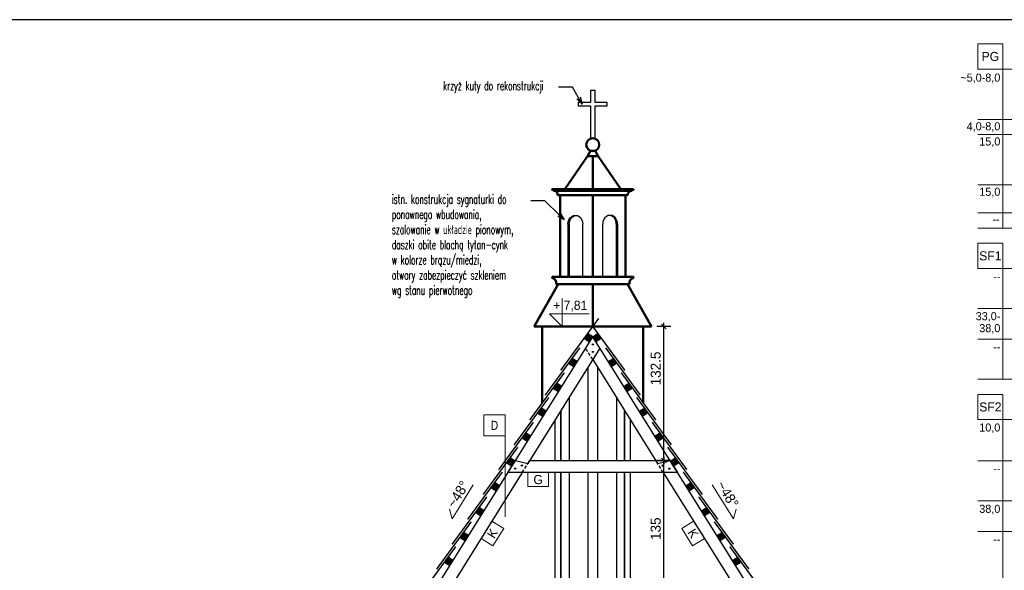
# Model space of a CAD drawing. Header units: centimetres. Extents: x 148485 to 162129, y -6573 to -2118.
# Tile 121 of 167: x 151813 to 152789, y -4198 to -3653. Entities that reach past the tile are written whole.
import ezdxf
from ezdxf import colors
from ezdxf.entities.mleader import LeaderData, LeaderLine
from ezdxf.enums import TextEntityAlignment as Align
from ezdxf.math import Vec2, Vec3

# ---------------------------------------------------------------- set-up
doc = ezdxf.new("R2010")
doc.units = ezdxf.units.CM
doc.header["$LTSCALE"] = 0.1
doc.linetypes.add('DASHED2', pattern=[9.525, 6.35, -3.175])
doc.layers.get('0').update_dxf_attribs({"color": 45})
for name, color, linetype, lineweight in [('A_opis_warstw', 60, 'Continuous', 13), ('A_Opisy', 7, 'Continuous', 18), ('A_opisy więźby', 51, 'Continuous', 13)]:
    doc.layers.add(name, color=color, linetype=linetype, lineweight=lineweight)
for name, color, linetype in [('A_wymiary_zewn', 4, 'Continuous'), ('hatch_R&F', 4, 'Continuous'), ('ozn_graficzne_PROKON', 5, 'Continuous'), ('ozn_graficzne_R&F', 5, 'Continuous'), ('widoki_PROKON', 4, 'Continuous'), ('widoki_R&F', 4, 'Continuous'), ('więźba_R&F', 3, 'Continuous')]:
    doc.layers.add(name, color=color, linetype=linetype)
doc.styles.add('CG', font='FL Pismo Techniczne.ttf')
doc.styles.add('Skala 50', font='simplex.shx', dxfattribs={"width": 0.9, "height": 10})
doc.styles.add('TECH', font='flptechn.ttf')
doc.dimstyles.new('1_50 [cm]', dxfattribs={"dimtxt": 10, "dimasz": 0.5, "dimexe": 0.18, "dimexo": 0.0625, "dimgap": 3, "dimtad": 1, "dimrnd": 0.5, "dimdsep": 46, "dimtxsty": 'TECH', "dimblk1": 'KR', "dimblk2": 'KR', "dimsah": 1, "dimcen": 0.09, "dimse1": 1, "dimse2": 1, "dimclrt": 256, "dimadec": 0, "dimazin": 0, "dimtfac": 1, "dimtofl": 0, "dimtmove": 0, "dimatfit": 3, "dimfxl": 1, "dimtvp": 1, "dimtfill": 1, "dimtfillclr": 256, "dimtolj": 1, "dimtzin": 0, "dimarcsym": 0})
pattern_1 = [(103.4112227, (466.2221, 156.0276), (-1.080946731, -0.257741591), []), (193.4112227, (466.2221, 156.0276), (-1.90415187, -1.5964299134), [2.778125, -1.666875])]
pattern_2 = [(103.4112227, (450.8545, 131.4342), (-1.080946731, -0.257741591), []), (193.4112227, (450.8545, 131.4342), (-1.90415187, -1.5964299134), [2.778125, -1.666875])]
pattern_3 = [(103.4112227, (435.4868, 106.8408), (-1.080946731, -0.257741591), []), (193.4112227, (435.4868, 106.8408), (-1.90415187, -1.5964299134), [2.778125, -1.666875])]
pattern_4 = [(103.4112227, (481.5898, 180.621), (-1.080946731, -0.257741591), []), (193.4112227, (481.5898, 180.621), (-1.90415187, -1.5964299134), [2.778125, -1.666875])]
pattern_5 = [(103.4112227, (496.9575, 205.2144), (-1.080946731, -0.257741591), []), (193.4112227, (496.9575, 205.2144), (-1.90415187, -1.5964299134), [2.778125, -1.666875])]
pattern_6 = [(103.4112227, (420.1192, 82.2474), (-1.080946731, -0.257741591), []), (193.4112227, (420.1192, 82.2474), (-1.90415187, -1.5964299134), [2.778125, -1.666875])]
pattern_7 = [(103.4112227, (404.7515, 57.654), (-1.080946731, -0.257741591), []), (193.4112227, (404.7515, 57.654), (-1.90415187, -1.5964299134), [2.778125, -1.666875])]
pattern_8 = [(103.4112227, (389.3839, 33.0606), (-1.080946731, -0.257741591), []), (193.4112227, (389.3839, 33.0606), (-1.90415187, -1.5964299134), [2.778125, -1.666875])]
pattern_9 = [(103.4112227, (374.0162, 8.4672), (-1.080946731, -0.257741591), []), (193.4112227, (374.0162, 8.4672), (-1.90415187, -1.5964299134), [2.778125, -1.666875])]
pattern_10 = [(103.4112227, (358.6485, -16.1262), (-1.080946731, -0.257741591), []), (193.4112227, (358.6485, -16.1262), (-1.90415187, -1.5964299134), [2.778125, -1.666875])]

# ---------------------------------------------------------------- blocks, each defined once
blk = doc.blocks.new('KR')
for p, q in [((-7, 0), (7, 0)), ((-4.9, -4.9), (4.9, 4.9)), ((0, -14), (0, 14))]:
    blk.add_line(p, q)
blk = doc.blocks.new('*D495')
at = {"layer": 'A_wymiary_zewn', "color": 0, "lineweight": -2, "transparency": 16777216}
blk.add_line((152451.29, -4223.56), (152451.29, -4089.56), dxfattribs=at)
at = {"layer": 'Defpoints', "color": 0, "transparency": 16777216}
for p in [(152318.54, -4089.06), (152451.29, -4089.06), (152253.92, -4224.06)]:
    blk.add_point(p, dxfattribs=at)
at = {"layer": 'A_wymiary_zewn', "color": 0, "lineweight": -2, "transparency": 16777216, "xscale": 0.5, "yscale": 0.5, "zscale": 0.5}
for p, rotation in [((152451.29, -4089.06), 90), ((152451.29, -4224.06), 270)]:
    blk.add_blockref('KR', p, dxfattribs=dict(at, rotation=rotation))
at = {"layer": 'A_wymiary_zewn', "transparency": 16777216, "insert": (152443.29, -4156.56), "char_height": 10, "attachment_point": 5, "rotation": 90, "style": 'TECH', "bg_fill": 3, "box_fill_scale": 1.1, "bg_fill_color": 256, "bg_fill_true_color": 13158600, "bg_fill_transparency": 0}
blk.add_mtext('\\A1;135', dxfattribs=at)
blk = doc.blocks.new('*D496')
at = {"layer": 'A_wymiary_zewn', "color": 0, "lineweight": -2, "transparency": 16777216}
blk.add_line((152451.29, -4088.56), (152451.29, -3956.96), dxfattribs=at)
at = {"layer": 'Defpoints', "color": 0, "transparency": 16777216}
for p in [(152380.92, -3956.46), (152451.29, -3956.46), (152318.54, -4089.06)]:
    blk.add_point(p, dxfattribs=at)
at = {"layer": 'A_wymiary_zewn', "color": 0, "lineweight": -2, "transparency": 16777216, "xscale": 0.5, "yscale": 0.5, "zscale": 0.5}
for p, rotation in [((152451.29, -3956.46), 90), ((152451.29, -4089.06), 270)]:
    blk.add_blockref('KR', p, dxfattribs=dict(at, rotation=rotation))
at = {"layer": 'A_wymiary_zewn', "transparency": 16777216, "insert": (152443.29, -3998), "char_height": 10, "attachment_point": 5, "rotation": 90, "style": 'TECH', "bg_fill": 3, "box_fill_scale": 1.1, "bg_fill_color": 256, "bg_fill_true_color": 13158600, "bg_fill_transparency": 0}
blk.add_mtext('\\A1;132.5', dxfattribs=at)
blk = doc.blocks.new('wieża_widok')
at = {"layer": 'A_wymiary_zewn'}
for points in [[(151870.42, -3912.04), (151870.42, -3880.04), (151858.42, -3880.04), (151858.42, -3876.04), (151870.42, -3876.04), (151870.42, -3864.04), (151874.42, -3864.04), (151874.42, -3876.04), (151886.42, -3876.04), (151886.42, -3880.04), (151874.42, -3880.04), (151874.42, -3912.04), (151870.42, -3912.04)], [(151867.42, -4138.7), (151867.42, -4230.54)], [(151877.42, -4230.54), (151877.42, -4138.7)], [(151849.07, -4168.07), (151849.07, -4230.54)], [(151895.77, -4168.07), (151895.77, -4230.54)], [(151840.88, -4230.54), (151840.88, -4181.18)], [(151840.88, -4181.18), (151840.88, -4230.54)], [(151903.96, -4230.54), (151903.96, -4181.18)], [(151903.96, -4181.18), (151903.96, -4230.54)], [(151835.15, -4230.54), (151835.15, -4190.35)], [(151909.7, -4230.54), (151909.7, -4190.35)], [(151835.15, -4365.54), (151835.15, -4242.54)], [(151840.88, -4365.54), (151840.88, -4242.54)], [(151840.88, -4242.54), (151840.88, -4365.54)], [(151849.07, -4242.54), (151849.07, -4365.54)], [(151867.42, -4242.54), (151867.42, -4365.54)], [(151877.42, -4365.54), (151877.42, -4242.54)], [(151895.77, -4242.54), (151895.77, -4365.54)], [(151903.96, -4365.54), (151903.96, -4242.54)], [(151903.96, -4242.54), (151903.96, -4365.54)], [(151909.7, -4365.54), (151909.7, -4242.54)]]:
    blk.add_lwpolyline(points, dxfattribs=at)
at = {"layer": 'widoki_R&F', "lineweight": 50}
for p, q in [((151872.42, -3961.94), (151872.42, -3929.46)), ((151872.42, -4048.94), (151872.42, -3967.94)), ((151872.42, -4055.94), (151872.42, -4097.94))]:
    blk.add_line(p, q, dxfattribs=at)
for points in [[(151862.72, -3961.94), (151844.61, -3961.94), (151867.12, -3929.46), (151869.23, -3929.46)], [(151872.42, -3929.46), (151867.12, -3929.46), (151870.01, -3924.04), (151872.42, -3924.04)], [(151872.42, -3929.46), (151877.73, -3929.46), (151874.83, -3924.04), (151872.42, -3924.04)], [(151888.43, -3961.94), (151900.24, -3961.94), (151877.73, -3929.46), (151875.61, -3929.46)], [(151839.97, -4048.94), (151839.97, -3967.94), (151860.57, -3967.94)], [(151860.57, -3967.94), (151884.27, -3967.94)], [(151884.27, -3967.94), (151904.87, -3967.94), (151904.87, -4048.94)], [(151814.34, -4097.94), (151838.11, -4055.94), (151859.9, -4055.94)], [(151859.9, -4055.94), (151884.94, -4055.94)], [(151930.5, -4097.94), (151906.73, -4055.94), (151884.94, -4055.94)], [(151843.68, -4097.94), (151814.34, -4097.94)], [(151822.42, -4097.94), (151822.42, -4173.4)], [(151930.5, -4097.94), (151843.68, -4097.94)], [(151922.42, -4097.94), (151922.42, -4173.4)]]:
    blk.add_lwpolyline(points, dxfattribs=at)
for points in [[(151912.61, -3961.94), (151832.23, -3961.94), (151832.23, -3962.75), (151912.61, -3962.75)], [(151833.78, -3962.75), (151911.07, -3962.75), (151911.07, -3963.56), (151833.78, -3963.56)]]:
    blk.add_lwpolyline(points, close=True, dxfattribs=at)
for points in [[(151839.97, -3967.94), (151837.94, -3967.94, 0.381379), (151833.78, -3963.56), (151833.78, -3962.75), (151872.42, -3962.75)], [(151904.87, -3967.94), (151906.9, -3967.94, -0.381379), (151911.07, -3963.56), (151911.07, -3962.75), (151872.42, -3962.75)], [(151838.11, -4055.94), (151836.17, -4055.94, 0.381379), (151832.21, -4049.71), (151832.21, -4048.94), (151872.42, -4048.94)], [(151906.73, -4055.94), (151908.67, -4055.94, -0.381379), (151912.63, -4049.71), (151912.63, -4048.94), (151872.42, -4048.94)]]:
    blk.add_lwpolyline(points, format="xyb", dxfattribs=at)
at = {"layer": 'widoki_R&F'}
for points in [[(151847.81, -3996.71), (151847.81, -3996.71), (151847.81, -4048.94)], [(151849.11, -3996.71), (151849.11, -3996.71), (151849.11, -4048.94)], [(151862.53, -4048.94), (151862.53, -3996.74)], [(151882.31, -4048.94), (151882.31, -3996.74)], [(151895.74, -3996.71), (151895.74, -3996.71), (151895.74, -4048.94)], [(151897.03, -3996.71), (151897.03, -3996.71), (151897.03, -4048.94)]]:
    blk.add_lwpolyline(points, dxfattribs=at)
at = {"layer": 'widoki_R&F', "lineweight": 50}
blk.add_circle((151872.42, -3918.08), 6.41, dxfattribs=at)
at = {"layer": 'widoki_R&F', "extrusion": (0, 0, -1)}
for centre, end_param in [((151855.17, -3996.54), 7.844562), ((151856.47, -3996.54), 6.161771)]:
    blk.add_ellipse(centre, major_axis=(0.33, 8.57), ratio=0.857788, start_param=4.658597, end_param=end_param, dxfattribs=at)
at = {"layer": 'widoki_R&F'}
for centre, end_param in [((151889.67, -3996.54), 7.844562), ((151888.38, -3996.54), 6.161771)]:
    blk.add_ellipse(centre, major_axis=(-0.33, 8.57), ratio=0.857788, start_param=4.658597, end_param=end_param, dxfattribs=at)
blk = doc.blocks.new('warstwy')
at = {"layer": 'A_opis_warstw', "color": 8, "lineweight": 5}
for p, q in [((152762.22, -5236.58), (153032.22, -5236.58)), ((152762.22, -5251.58), (153032.22, -5251.58)), ((152762.22, -5301.34), (153032.22, -5301.34)), ((152762.22, -5329.09), (153032.22, -5329.09)), ((152762.22, -5344.09), (153032.22, -5344.09)), ((152762.22, -5423.74), (153032.22, -5423.74)), ((152762.22, -5453.95), (153032.22, -5453.95)), ((152762.22, -5493.6), (153032.22, -5493.6)), ((152762.22, -5574.41), (153032.22, -5574.41)), ((152762.22, -5614.05), (153032.22, -5614.05)), ((152762.22, -5644.27), (153032.22, -5644.27))]:
    blk.add_line(p, q, dxfattribs=at)
at = {"layer": 'A_opis_warstw', "const_width": 1}
for points in [[(152762.22, -5161.82), (152762.22, -5186.82), (152762.22, -5186.82), (153032.22, -5186.82)], [(152762.22, -5359.09), (152762.22, -5384.09), (152762.22, -5384.09), (153032.22, -5384.09)], [(152762.22, -5508.6), (152762.22, -5533.6), (152762.22, -5533.6), (153032.22, -5533.6)]]:
    blk.add_lwpolyline(points, dxfattribs=at)
at = {"layer": 'A_opis_warstw'}
for points in [[(152762.22, -5186.82), (152787.22, -5186.82), (152787.22, -5161.82), (152762.22, -5161.82)], [(152762.22, -5384.09), (152787.22, -5384.09), (152787.22, -5359.09), (152762.22, -5359.09)], [(152762.22, -5533.6), (152787.22, -5533.6), (152787.22, -5508.6), (152762.22, -5508.6)]]:
    blk.add_lwpolyline(points, close=True, dxfattribs=at)
at = {"layer": 'A_opis_warstw', "color": 8, "lineweight": 5}
for points in [[(152787.22, -5186.82), (152787.22, -5344.09)], [(152787.22, -5384.09), (152787.22, -5493.6)], [(152787.22, -5533.6), (152787.22, -5740.78)]]:
    blk.add_lwpolyline(points, dxfattribs=at)
at = {"layer": 'A_opis_warstw', "color": 8, "style": 'TECH'}
for s, p in [('~5,0-8,0', (152784.6, -5199.23)), ('4,0-8,0', (152784.6, -5247.38)), ('15,0', (152784.6, -5262.38)), ('15,0', (152784.6, -5312.13)), ('--', (152783.89, -5339.24)), ('--', (152784.6, -5395.89)), ('33,0-', (152784.6, -5435.28)), ('38,0', (152784.6, -5447.07)), ('--', (152784.6, -5465.75)), ('10,0', (152784.6, -5545.4)), ('--', (152784.6, -5586.2)), ('38,0', (152784.6, -5625.85)), ('--', (152784.6, -5656.07))]:
    blk.add_text(s, height=8, dxfattribs=at).set_placement(p, align=Align.RIGHT)
at = {"layer": 'A_opis_warstw', "char_height": 9, "width": 25, "attachment_point": 5, "style": 'TECH'}
for s, insert in [('PG', (152774.72, -5174.32)), ('SF1', (152774.72, -5371.59)), ('SF2', (152774.72, -5521.1))]:
    blk.add_mtext(s, dxfattribs=dict(at, insert=insert))
blk = doc.blocks.new('_Open30')
at = {"color": 0, "linetype": 'ByBlock', "lineweight": -2, "transparency": 16777216}
for p, q in [((-1, 0.2679), (0, 0)), ((0, 0), (-1, -0.2679)), ((0, 0), (-1, 0))]:
    blk.add_line(p, q, dxfattribs=at)

msp = doc.modelspace()

# ---------------------------------------------------------------- hatches: boundary and pattern name
at = {"layer": 'hatch_R&F'}
h = msp.add_hatch(dxfattribs=at)
h.set_pattern_fill('ANSI38', color=256, scale=0.35, angle=58.411223)
h.set_pattern_definition(pattern_5)
h.paths.add_polyline_path([(152377.74, -3971.67), (152380.919, -3966.582), (152375.831, -3963.403), (152372.652, -3968.491)])
h = msp.add_hatch(dxfattribs=at)
h.set_pattern_fill('ANSI38', color=256, scale=0.35, angle=121.588777)
h.set_pattern_definition(pattern_5)
h.paths.add_polyline_path([(152384.099, -3971.67), (152380.919, -3966.582), (152386.008, -3963.403), (152389.187, -3968.491)])
h = msp.add_hatch(dxfattribs=at)
h.set_pattern_fill('ANSI38', color=256, scale=0.35, angle=58.411223)
h.set_pattern_definition(pattern_4)
h.paths.add_polyline_path([(152362.372, -3996.264), (152365.552, -3991.175), (152360.463, -3987.996), (152357.284, -3993.084)])
h = msp.add_hatch(dxfattribs=at)
h.set_pattern_fill('ANSI38', color=256, scale=0.35, angle=121.588777)
h.set_pattern_definition(pattern_4)
h.paths.add_polyline_path([(152399.467, -3996.264), (152396.287, -3991.175), (152401.375, -3987.996), (152404.555, -3993.084)])
h = msp.add_hatch(dxfattribs=at)
h.set_pattern_fill('ANSI38', color=256, scale=0.35, angle=58.411223)
h.set_pattern_definition(pattern_1)
h.paths.add_polyline_path([(152347.005, -4020.857), (152350.184, -4015.769), (152345.096, -4012.589), (152341.916, -4017.678)])
h = msp.add_hatch(dxfattribs=at)
h.set_pattern_fill('ANSI38', color=256, scale=0.35, angle=121.588777)
h.set_pattern_definition(pattern_1)
h.paths.add_polyline_path([(152414.834, -4020.857), (152411.655, -4015.769), (152416.743, -4012.589), (152419.923, -4017.678)])
h = msp.add_hatch(dxfattribs=at)
h.set_pattern_fill('ANSI38', color=256, scale=0.35, angle=58.411223)
h.set_pattern_definition(pattern_2)
h.paths.add_polyline_path([(152331.637, -4045.451), (152334.816, -4040.362), (152329.728, -4037.183), (152326.549, -4042.271)])
h = msp.add_hatch(dxfattribs=at)
h.set_pattern_fill('ANSI38', color=256, scale=0.35, angle=121.588777)
h.set_pattern_definition(pattern_2)
h.paths.add_polyline_path([(152430.202, -4045.451), (152427.022, -4040.362), (152432.111, -4037.183), (152435.29, -4042.271)])
h = msp.add_hatch(dxfattribs=at)
h.set_pattern_fill('ANSI38', color=256, scale=0.35, angle=58.411223)
h.set_pattern_definition(pattern_3)
h.paths.add_polyline_path([(152316.269, -4070.044), (152319.449, -4064.956), (152314.36, -4061.776), (152311.181, -4066.864)])
h = msp.add_hatch(dxfattribs=at)
h.set_pattern_fill('ANSI38', color=256, scale=0.35, angle=121.588777)
h.set_pattern_definition(pattern_3)
h.paths.add_polyline_path([(152445.57, -4070.044), (152442.39, -4064.956), (152447.478, -4061.776), (152450.658, -4066.864)])
h = msp.add_hatch(dxfattribs=at)
h.set_pattern_fill('ANSI38', color=256, scale=0.35, angle=58.411223)
h.set_pattern_definition(pattern_6)
h.paths.add_polyline_path([(152300.902, -4094.637), (152304.081, -4089.549), (152298.993, -4086.369), (152295.813, -4091.458)])
h = msp.add_hatch(dxfattribs=at)
h.set_pattern_fill('ANSI38', color=256, scale=0.35, angle=121.588777)
h.set_pattern_definition(pattern_6)
h.paths.add_polyline_path([(152460.937, -4094.637), (152457.758, -4089.549), (152462.846, -4086.369), (152466.026, -4091.458)])
h = msp.add_hatch(dxfattribs=at)
h.set_pattern_fill('ANSI38', color=256, scale=0.35, angle=58.411223)
h.set_pattern_definition(pattern_7)
h.paths.add_polyline_path([(152285.534, -4119.231), (152288.713, -4114.142), (152283.625, -4110.963), (152280.446, -4116.051)])
h = msp.add_hatch(dxfattribs=at)
h.set_pattern_fill('ANSI38', color=256, scale=0.35, angle=121.588777)
h.set_pattern_definition(pattern_7)
h.paths.add_polyline_path([(152476.305, -4119.231), (152473.125, -4114.142), (152478.214, -4110.963), (152481.393, -4116.051)])
h = msp.add_hatch(dxfattribs=at)
h.set_pattern_fill('ANSI38', color=256, scale=0.35, angle=58.411223)
h.set_pattern_definition(pattern_8)
h.paths.add_polyline_path([(152270.166, -4143.824), (152273.346, -4138.736), (152268.258, -4135.556), (152265.078, -4140.645)])
h = msp.add_hatch(dxfattribs=at)
h.set_pattern_fill('ANSI38', color=256, scale=0.35, angle=121.588777)
h.set_pattern_definition(pattern_8)
h.paths.add_polyline_path([(152491.673, -4143.824), (152488.493, -4138.736), (152493.581, -4135.556), (152496.761, -4140.645)])
h = msp.add_hatch(dxfattribs=at)
h.set_pattern_fill('ANSI38', color=256, scale=0.35, angle=58.411223)
h.set_pattern_definition(pattern_9)
h.paths.add_polyline_path([(152254.799, -4168.417), (152257.978, -4163.329), (152252.89, -4160.15), (152249.71, -4165.238)])
h = msp.add_hatch(dxfattribs=at)
h.set_pattern_fill('ANSI38', color=256, scale=0.35, angle=121.588777)
h.set_pattern_definition(pattern_9)
h.paths.add_polyline_path([(152507.04, -4168.417), (152503.861, -4163.329), (152508.949, -4160.15), (152512.128, -4165.238)])
h = msp.add_hatch(dxfattribs=at)
h.set_pattern_fill('ANSI38', color=256, scale=0.35, angle=58.411223)
h.set_pattern_definition(pattern_10)
h.paths.add_polyline_path([(152239.431, -4193.011), (152242.61, -4187.923), (152237.522, -4184.743), (152234.343, -4189.831)])
h = msp.add_hatch(dxfattribs=at)
h.set_pattern_fill('ANSI38', color=256, scale=0.35, angle=121.588777)
h.set_pattern_definition(pattern_10)
h.paths.add_polyline_path([(152522.408, -4193.011), (152519.228, -4187.923), (152524.317, -4184.743), (152527.496, -4189.831)])

# ---------------------------------------------------------------- linework, layer by layer
at = {"layer": 'A_opis_warstw'}
msp.add_lwpolyline([(152294.01, -4043.778), (152273.01, -4043.778), (152273.01, -4064.778), (152294.01, -4064.778)], close=True, dxfattribs=at)
at = {"layer": 'A_opisy więźby'}
for points in [[(152336.953, -4101.06), (152336.953, -4114.833), (152316.697, -4114.833), (152316.697, -4101.06)], [(152281.1, -4148.971), (152292.78, -4156.27), (152282.046, -4173.448), (152270.366, -4166.149)], [(152480.739, -4148.971), (152469.059, -4156.27), (152479.793, -4173.448), (152491.473, -4166.149)]]:
    msp.add_lwpolyline(points, close=True, dxfattribs=at)
at = {"layer": 'ozn_graficzne_PROKON', "color": 4, "lineweight": 5}
msp.add_lwpolyline([(152499.23, -4113.139), (152520.163, -4146.638), (152522.919, -4137.025)], dxfattribs=at)
at = {"layer": 'widoki_PROKON', "linetype": 'DASHED2', "ltscale": 5}
for p, q in [((152380.919, -3989.227), (152373.844, -3977.905)), ((152311.038, -4101.06), (152316.662, -4092.06)), ((152450.801, -4101.06), (152445.177, -4092.06))]:
    msp.add_line(p, q, dxfattribs=at)
at = {"layer": 'widoki_R&F', "const_width": 1.5}
for points in [[(152386.76, -3948.496), (152349.15, -3999.793)], [(152380.919, -3956.463), (152412.689, -3999.793)], [(152368.172, -3977.483), (152333.782, -4024.386)], [(152393.667, -3977.483), (152428.056, -4024.386)], [(152352.804, -4002.076), (152318.415, -4048.98)], [(152409.035, -4002.076), (152443.424, -4048.98)], [(152337.436, -4026.669), (152303.047, -4073.573)], [(152424.402, -4026.669), (152458.792, -4073.573)], [(152322.069, -4051.263), (152287.71, -4098.125)], [(152439.77, -4051.263), (152474.129, -4098.125)], [(152306.701, -4075.856), (152272.342, -4122.718)], [(152455.138, -4075.856), (152489.496, -4122.718)], [(152291.333, -4100.45), (152256.975, -4147.311)], [(152470.505, -4100.45), (152504.864, -4147.311)], [(152275.966, -4125.043), (152241.607, -4171.905)], [(152485.873, -4125.043), (152520.232, -4171.905)], [(152260.598, -4149.636), (152226.239, -4196.498)], [(152501.241, -4149.636), (152535.599, -4196.498)], [(152245.23, -4174.23), (152210.872, -4221.091)], [(152516.608, -4174.23), (152550.967, -4221.091)]]:
    msp.add_lwpolyline(points, dxfattribs=at)
at = {"layer": 'widoki_R&F'}
for points in [[(152377.74, -3971.67), (152380.919, -3966.582), (152375.831, -3963.403), (152372.652, -3968.491)], [(152384.099, -3971.67), (152380.919, -3966.582), (152386.008, -3963.403), (152389.187, -3968.491)], [(152362.372, -3996.264), (152365.552, -3991.175), (152360.463, -3987.996), (152357.284, -3993.084)], [(152399.467, -3996.264), (152396.287, -3991.175), (152401.375, -3987.996), (152404.555, -3993.084)], [(152347.005, -4020.857), (152350.184, -4015.769), (152345.096, -4012.589), (152341.916, -4017.678)], [(152414.834, -4020.857), (152411.655, -4015.769), (152416.743, -4012.589), (152419.923, -4017.678)], [(152331.637, -4045.451), (152334.816, -4040.362), (152329.728, -4037.183), (152326.549, -4042.271)], [(152430.202, -4045.451), (152427.022, -4040.362), (152432.111, -4037.183), (152435.29, -4042.271)], [(152316.269, -4070.044), (152319.449, -4064.956), (152314.36, -4061.776), (152311.181, -4066.864)], [(152445.57, -4070.044), (152442.39, -4064.956), (152447.478, -4061.776), (152450.658, -4066.864)], [(152300.902, -4094.637), (152304.081, -4089.549), (152298.993, -4086.369), (152295.813, -4091.458)], [(152460.937, -4094.637), (152457.758, -4089.549), (152462.846, -4086.369), (152466.026, -4091.458)], [(152285.534, -4119.231), (152288.713, -4114.142), (152283.625, -4110.963), (152280.446, -4116.051)], [(152476.305, -4119.231), (152473.125, -4114.142), (152478.214, -4110.963), (152481.393, -4116.051)], [(152270.166, -4143.824), (152273.346, -4138.736), (152268.258, -4135.556), (152265.078, -4140.645)], [(152491.673, -4143.824), (152488.493, -4138.736), (152493.581, -4135.556), (152496.761, -4140.645)], [(152254.799, -4168.417), (152257.978, -4163.329), (152252.89, -4160.15), (152249.71, -4165.238)], [(152507.04, -4168.417), (152503.861, -4163.329), (152508.949, -4160.15), (152512.128, -4165.238)], [(152239.431, -4193.011), (152242.61, -4187.923), (152237.522, -4184.743), (152234.343, -4189.831)], [(152522.408, -4193.011), (152519.228, -4187.923), (152524.317, -4184.743), (152527.496, -4189.831)]]:
    msp.add_lwpolyline(points, close=True, dxfattribs=at)
at = {"layer": 'więźba_R&F', "linetype": 'ByBlock'}
for points in [[(152226.681, -4236.06), (152124.202, -4400.06), (152110.052, -4400.06), (152380.919, -3966.582)], [(152387.994, -3977.905), (152316.662, -4092.06)], [(152380.919, -3989.227), (152445.177, -4092.06)], [(152296.888, -4101.06), (152304.386, -4089.06), (152316.662, -4092.06), (152318.537, -4089.06), (152443.302, -4089.06), (152445.177, -4092.06), (152457.452, -4089.06), (152464.951, -4101.06), (152296.888, -4101.06)], [(152311.038, -4101.06), (152242.302, -4211.06), (152239.919, -4211.06), (152239.919, -4214.874), (152232.305, -4227.06)], [(152450.801, -4101.06), (152519.536, -4211.06), (152521.919, -4211.06), (152521.919, -4214.874), (152529.534, -4227.06)]]:
    msp.add_lwpolyline(points, dxfattribs=at)
at = {"layer": 'więźba_R&F', "color": 7}
for centre in [(152380.919, -3974.13), (152380.919, -3981.679), (152310.695, -4094.06), (152450.206, -4094.06), (152304.104, -4097.06), (152456.797, -4097.06)]:
    msp.add_circle(centre, 0.6, dxfattribs=at)

# ---------------------------------------------------------------- block references
at = {"layer": 'A_wymiary_zewn'}
msp.add_blockref('warstwy', (0, 1485), dxfattribs=at)

# ---------------------------------------------------------------- texts
at = {"layer": 'A_opis_warstw', "insert": (152283.51, -4054.278), "char_height": 9, "width": 21, "attachment_point": 5, "style": 'TECH'}
msp.add_mtext('{\\W0.85;D}', dxfattribs=at)
at = {"layer": 'A_Opisy', "color": 4, "style": 'TECH'}
msp.add_text('+ 7,81', height=9, dxfattribs=at).set_placement((152341.725, -3939.967))
at = {"layer": 'ozn_graficzne_PROKON', "color": 4, "lineweight": 0, "style": 'CG'}
msp.add_text('~48%%D', height=10, rotation=302, dxfattribs=at).set_placement((152507.726, -4126.735), align=Align.BOTTOM_CENTER)

# ---------------------------------------------------------------- leaders
at = {"layer": 'widoki_R&F'}
ml = msp.add_multileader_mtext('Standard', dxfattribs=at)
ml.set_content('{\\W0.6;krzyż kuty do rekonstrukcji}', color=256, style='Skala 50')
ml.set_leader_properties()
ml.set_arrow_properties(name='OPEN30')
ml.build(insert=Vec2(0, 0))
ml.multileader.update_dxf_attribs({"dogleg_length": 13.72, "arrow_head_size": 7})
ctx = ml.context
ctx.base_point, ctx.char_height, ctx.arrow_head_size, ctx.plane_origin = Vec3(152230.692, -3719.712), 9, 7, Vec3(86358.869, 2992.628)
notes = []
notes.append((ctx, [(0, (1, 1, 0), (152360.783, -3719.712), (-1, 0), 13.72, [(0, [(152370.329, -3736.332)], 0, [])])]))
ctx.mtext.insert, ctx.mtext.width, ctx.mtext.defined_height = Vec3(152232.692, -3713.712), 131.17135, 46.643
for ctx, leaders in notes:
    for number, flags, end, landing, length, lines in leaders:
        leader = LeaderData()
        leader.index, (leader.has_last_leader_line, leader.has_dogleg_vector, leader.attachment_direction) = number, flags
        leader.last_leader_point, leader.dogleg_vector, leader.dogleg_length = Vec3(end), Vec3(landing), length
        for number, points, colour, breaks in lines:
            line = LeaderLine()
            line.index, line.vertices, line.color, line.breaks = number, Vec3.list(points), colors.encode_raw_color(colour), breaks
            leader.lines.append(line)
        ctx.leaders.append(leader)

# ---------------------------------------------------------------- next in the draw order: texts
at = {"layer": 'A_opisy więźby', "insert": (152326.825, -4107.947), "char_height": 9, "width": 18.756, "attachment_point": 5, "style": 'TECH', "bg_fill": 3, "box_fill_scale": 1, "bg_fill_color": 1, "bg_fill_transparency": 0}
msp.add_mtext('G', dxfattribs=at)
at = {"layer": 'A_opisy więźby', "char_height": 9, "width": 18.756, "attachment_point": 5, "style": 'TECH', "bg_fill": 3, "box_fill_scale": 1, "bg_fill_color": 1, "bg_fill_transparency": 0}
for insert, rotation in [((152281.573, -4161.21), 58), ((152480.266, -4161.21), 302)]:
    msp.add_mtext('K', dxfattribs=dict(at, insert=insert, rotation=rotation))

# ---------------------------------------------------------------- next in the draw order: dimensions: what is measured, and where the dimension line sits
at = {"layer": 'A_wymiary_zewn'}
dim = msp.add_linear_dim(base=(152451.289, -4089.06), p1=(152253.919, -4224.06), p2=(152318.537, -4089.06), angle=90, dimstyle='1_50 [cm]', override={"dimtmove": 1}, dxfattribs=at)
dim.commit()
dim.dimension.update_dxf_attribs({"geometry": '*D495', "text_midpoint": (152443.289, -4156.56)})

# ---------------------------------------------------------------- next in the draw order: linework, layer by layer
at = {"layer": 'A_opis_warstw', "const_width": 1}
msp.add_lwpolyline([(152273.01, -4064.778), (152294.01, -4064.778), (152294.01, -4043.778), (152294.01, -4144.91)], dxfattribs=at)
at = {"layer": 'ozn_graficzne_PROKON', "color": 4, "lineweight": 5}
msp.add_lwpolyline([(152262.608, -4113.139), (152241.676, -4146.638), (152238.92, -4137.025)], dxfattribs=at)

# ---------------------------------------------------------------- next in the draw order: texts
at = {"layer": 'ozn_graficzne_PROKON', "color": 4, "lineweight": 0, "style": 'CG'}
msp.add_text('~48%%D', height=10, rotation=58, dxfattribs=at).set_placement((152254.108, -4126.742), align=Align.BOTTOM_CENTER)

# ---------------------------------------------------------------- next in the draw order: dimensions: what is measured, and where the dimension line sits
at = {"layer": 'A_wymiary_zewn'}
dim = msp.add_linear_dim(base=(152451.289, -3956.463), p1=(152318.537, -4089.06), p2=(152380.919, -3956.463), angle=90, dimstyle='1_50 [cm]', override={"dimtmove": 1}, dxfattribs=at)
dim.commit()
dim.dimension.update_dxf_attribs({"geometry": '*D496', "text_midpoint": (152451.289, -3997.999), "dimtype": 160})

# ---------------------------------------------------------------- next in the draw order: linework, layer by layer
at = {"layer": 'A_Opisy'}
msp.add_lwpolyline([(152350.528, -3928.853), (152350.528, -3956.353), (152338.028, -3943.853), (152377.29, -3943.853)], dxfattribs=at)
at = {"layer": 'ozn_graficzne_R&F'}
msp.add_lwpolyline([(151754.32, -5037.917), (153679.32, -5037.917), (153679.32, -3652.917), (151754.32, -3652.917)], close=True, dxfattribs=at)
at = {"layer": 'więźba_R&F', "linetype": 'ByBlock'}
msp.add_lwpolyline([(152535.158, -4236.06), (152622.521, -4375.87), (152642.399, -4399.56), (152642.399, -4399.56), (152649.677, -4396.684), (152380.919, -3966.582)], dxfattribs=at)

# ---------------------------------------------------------------- next in the draw order: block references
at = {"layer": 'A_wymiary_zewn'}
msp.add_blockref('wieża_widok', (508.498, 141.475), dxfattribs=at)

# ---------------------------------------------------------------- next in the draw order: leaders
at = {"layer": 'widoki_R&F'}
ml = msp.add_multileader_mtext('Standard', dxfattribs=at)
ml.set_content('{\\W0.6;istn. konstrukcja sygnaturki do ponownego wbudowania,\\Pszalowanie w układzie pionowym, \\Pdaszki obite blachą tytan-cynk \\Pw kolorze brązu/miedzi,\\Potwory zabezpieczyć szkleniem \\Pwg stanu pierwotnego}', color=256, style='Skala 50')
ml.set_leader_properties()
ml.set_arrow_properties(name='OPEN30')
ml.build(insert=Vec2(0, 0))
ml.multileader.update_dxf_attribs({"dogleg_length": 13.72, "arrow_head_size": 7})
ctx = ml.context
ctx.base_point, ctx.char_height, ctx.arrow_head_size, ctx.plane_origin = Vec3(152179.906, -3831.96), 9, 7, Vec3(86337.898, 2915.853)
notes = []
notes.append((ctx, [(0, (1, 1, 0), (152333.397, -3831.96), (-1, 0), 13.72, [(0, [(152352.724, -3850.759)], 0, [])])]))
ctx.mtext.insert, ctx.mtext.width, ctx.mtext.defined_height = Vec3(152181.906, -3825.96), 141.57605, 46.643
for ctx, leaders in notes:
    for number, flags, end, landing, length, lines in leaders:
        leader = LeaderData()
        leader.index, (leader.has_last_leader_line, leader.has_dogleg_vector, leader.attachment_direction) = number, flags
        leader.last_leader_point, leader.dogleg_vector, leader.dogleg_length = Vec3(end), Vec3(landing), length
        for number, points, colour, breaks in lines:
            line = LeaderLine()
            line.index, line.vertices, line.color, line.breaks = number, Vec3.list(points), colors.encode_raw_color(colour), breaks
            leader.lines.append(line)
        ctx.leaders.append(leader)

doc.saveas('drawing.dxf')
